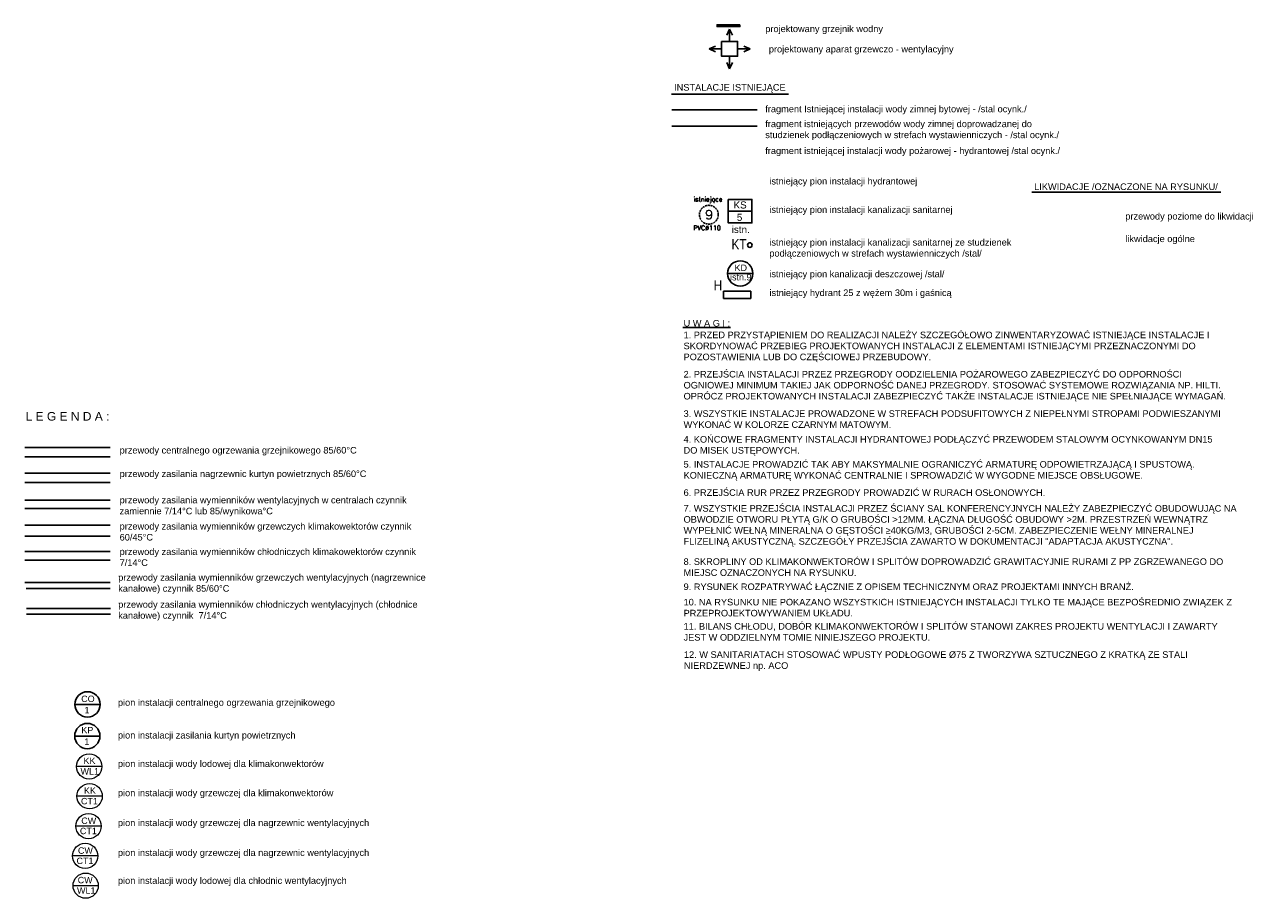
# Model space of a CAD drawing. Header units: centimetres. Extents: x -10702 to 24628, y -4437 to 19798.
# Tile 91 of 92: x 20301 to 24628, y 5100 to 8162. Entities that reach past the tile are written whole.
import ezdxf
from ezdxf.enums import TextEntityAlignment as Align

# ---------------------------------------------------------------- set-up
doc = ezdxf.new("R2010")
doc.units = ezdxf.units.CM
doc.linetypes.add('HIDDEN', pattern=[9.525, 6.35, -3.175])
for name, color, linetype in [('KJP_CO_g_powrót', 1, '05_centralne_ogrz_pow'), ('KJP_CO_g_zasilanie', 1, '05_centralne_ogrz_zas'), ('KJP_CO_GRZEJNIKI', 6, 'Continuous'), ('KJP_CO_OPIS', 7, 'Continuous'), ('KJP_CT_centr_powrót', 6, '05_ciepło_technologiczne_pow'), ('KJP_CT_centr_zasilanie', 6, '05_ciepło_technologiczne_zas'), ('KJP_CTWL_centr went powrót', 74, '04_CTWL powrót ---- CTWLp ---- CTWLp ---- CTWLp ----'), ('KJP_CTWL_centr went_zasilanie', 74, '04_CTWL zasilanie ---- CTWLz ---- CTWLz ---- CTWLz ----'), ('KJP_HYDRANTY ISTNIEJĄCE', 110, 'Continuous'), ('KJP_INST I PIONY KS ISTNIEJĄCE', 40, 'HIDDEN'), ('KJP_ISTNIEJĄCA WODA ZIMNA', 140, 'Continuous'), ('KJP_ISTNIEJĄCA WODA ZIMNA DLA POZ.-1(A)', 111, 'Continuous'), ('KJP_ISTNIEJĄCE PIONY KAN TECHNOL.', 4, 'Continuous'), ('KJP_istniejące piony kanalizacji sanitarnej', 22, 'Continuous'), ('KJP_KURTYNY POWRÓT', 1, '05_kurtyna_pow'), ('KJP_KURTYNY ZASILANIE', 1, '05_kurtyna_zas'), ('KJP_OPISY LEGENDA', 2, 'Continuous'), ('KJP_PIONY OZNACZENIA', 2, 'Continuous'), ('KJP_RURY DESZCZÓWKI ISTNIEJĄCE', 210, 'Continuous')]:
    doc.layers.add(name, color=color, linetype=linetype)
for name, color, linetype, lineweight in [('KJP_CT_kk_powrót', 30, '04_CT_KOMF_POW', 25), ('KJP_CT_kk_zasil', 30, '04_CT_KOMF_ZAS', 25), ('KJP_URZĄDZENIA WENTYLACYJNE', 3, 'Continuous', 25), ('KJP_WL_centrale went._zasil', 5, '04_WL_ZAS', 25), ('KJP_WL_centrale went_powrót', 5, '04_WL_POW', 25), ('KJP_WL_kk zasil', 150, '04_WL_KOMF_ZAS', 25), ('KJP_WL_kk_powr', 150, '04_WL_KOMF_POW', 25)]:
    doc.layers.add(name, color=color, linetype=linetype, lineweight=lineweight)
doc.styles.add('Arial', font='arial.ttf')
doc.styles.add('EtykietaPow01', font='ARIALN.TTF')
doc.styles.add('ROMANS-50-CM', font='romans.shx', dxfattribs={"width": 0.8, "height": 10})
doc.linetypes.add('04_CT_KOMF_POW', pattern='A,100,-15,["CTKp",Standard,S=10,R=0,X=-10,Y=-5],-35', length=150)
doc.linetypes.add('04_CT_KOMF_ZAS', pattern='A,100,-15,["CTKz",Standard,S=10,R=0,X=-10,Y=-5],-35', length=150)
doc.linetypes.add('04_CTWL powrót ---- CTWLp ---- CTWLp ---- CTWLp ----', pattern='A,100,-15,["CTWLp",Standard,S=10,R=0,X=-10,Y=-5],-35', length=150)
doc.linetypes.add('04_CTWL zasilanie ---- CTWLz ---- CTWLz ---- CTWLz ----', pattern='A,100,-15,["CTWLz",Standard,S=10,R=0,X=-10,Y=-5],-35', length=150)
doc.linetypes.add('04_WL_KOMF_POW', pattern='A,100,-15,["WLKp",Standard,S=10,R=0,X=-10,Y=-5],-35', length=150)
doc.linetypes.add('04_WL_KOMF_ZAS', pattern='A,100,-15,["WLKz",Standard,S=10,R=0,X=-10,Y=-5],-35', length=150)
doc.linetypes.add('04_WL_POW', pattern='A,100,-15,["WLp",Standard,S=10,R=0,X=-10,Y=-5],-35', length=150)
doc.linetypes.add('04_WL_ZAS', pattern='A,100,-15,["WLz",Standard,S=10,R=0,X=-10,Y=-5],-35', length=150)
doc.linetypes.add('05_centralne_ogrz_pow', pattern='A,50,-15,["COp",Standard,S=10,R=0,X=-10,Y=-7.5],-35', length=100)
doc.linetypes.add('05_centralne_ogrz_zas', pattern='A,50,-15,["COz",Standard,S=10,R=0,X=-10,Y=-7.5],-35', length=100)
doc.linetypes.add('05_ciepło_technologiczne_pow', pattern='A,100,-15,["CTp",Standard,S=10,R=0,X=-10,Y=-5],-35', length=150)
doc.linetypes.add('05_ciepło_technologiczne_zas', pattern='A,100,-15,["CTz",Standard,S=10,R=0,X=-10,Y=-5],-35', length=150)
doc.linetypes.add('05_kurtyna_pow', pattern='A,50,-15,["KPp",Standard,S=10,R=0,X=-10,Y=-7.5],-35', length=100)
doc.linetypes.add('05_kurtyna_zas', pattern='A,50,-15,["KPz",Standard,S=10,R=0,X=-10,Y=-7.5],-35', length=100)
doc.linetypes.add('FENCELINE2', pattern='A,6.35,-2.54,[132,ltypeshp.shx,S=2.54,R=0,X=-2.54,Y=0],-2.54,25.4', length=36.83)

msp = doc.modelspace()

# ---------------------------------------------------------------- hatches: boundary and pattern name
at = {"layer": 'KJP_CO_GRZEJNIKI'}
msp.add_hatch(color=256, dxfattribs=at).paths.add_polyline_path([(22807.819, 8162.06), (22807.817, 8155.26), (22727.817, 8155.279), (22727.819, 8162.079)])

# ---------------------------------------------------------------- linework, layer by layer
at = {"layer": 'KJP_CO_g_powrót', "ltscale": 2}
msp.add_line((20301.368, 6647.239), (20600.703, 6647.239), dxfattribs=at)
at = {"layer": 'KJP_CO_g_zasilanie', "ltscale": 2}
msp.add_line((20301.368, 6679.508), (20600.703, 6679.508), dxfattribs=at)
at = {"layer": 'KJP_CO_GRZEJNIKI'}
msp.add_lwpolyline([(22807.819, 8162.06), (22807.817, 8155.26), (22727.817, 8155.279), (22727.819, 8162.079)], close=True, dxfattribs=at)
at = {"layer": 'KJP_CO_OPIS', "ltscale": 2}
msp.add_line((20565.932, 5779.476, 1290), (20477.26, 5779.476, 1290), dxfattribs=at)
at = {"layer": 'KJP_CO_OPIS', "ltscale": 1.5}
msp.add_circle((20521.596, 5779.476, 1290), 44.336, dxfattribs=at)
at = {"layer": 'KJP_CT_centr_powrót', "ltscale": 1.7}
msp.add_line((20306.368, 6185.276), (20600.703, 6185.276), dxfattribs=at)
at = {"layer": 'KJP_CT_centr_zasilanie', "ltscale": 1.7}
msp.add_line((20301.368, 6206.362), (20600.703, 6206.362), dxfattribs=at)
at = {"layer": 'KJP_CT_kk_powrót', "ltscale": 1.7}
msp.add_line((20301.368, 6369.314), (20600.703, 6369.314), dxfattribs=at)
at = {"layer": 'KJP_CT_kk_zasil', "ltscale": 1.7}
msp.add_line((20301.368, 6407.528), (20600.703, 6407.528), dxfattribs=at)
at = {"layer": 'KJP_CTWL_centr went powrót', "ltscale": 1.7}
msp.add_line((20301.368, 6465.872), (20600.703, 6465.872), dxfattribs=at)
at = {"layer": 'KJP_CTWL_centr went_zasilanie', "ltscale": 1.7}
msp.add_line((20301.368, 6495.196), (20600.703, 6495.196), dxfattribs=at)
at = {"layer": 'KJP_HYDRANTY ISTNIEJĄCE'}
msp.add_lwpolyline([(22750.48, 7202.541), (22750.48, 7227.541), (22845.48, 7227.541), (22845.48, 7202.541)], close=True, dxfattribs=at)
at = {"layer": 'KJP_INST I PIONY KS ISTNIEJĄCE'}
msp.add_circle((22698.873, 7495.907, -804), 33, dxfattribs=at)
at = {"layer": 'KJP_ISTNIEJĄCA WODA ZIMNA', "ltscale": 2}
msp.add_line((22868.2, 7864.184), (22568.865, 7864.184), dxfattribs=at)
at = {"layer": 'KJP_ISTNIEJĄCA WODA ZIMNA DLA POZ.-1(A)', "linetype": 'FENCELINE2', "ltscale": 2}
msp.add_line((22568.865, 7805.812), (22868.2, 7805.812), dxfattribs=at)
at = {"layer": 'KJP_ISTNIEJĄCE PIONY KAN TECHNOL.'}
msp.add_circle((22842.612, 7389.556), 8, dxfattribs=at)
at = {"layer": 'KJP_istniejące piony kanalizacji sanitarnej', "ltscale": 2}
msp.add_line((22849.602, 7508.383, 400.2), (22767.102, 7508.383, 400.2), dxfattribs=at)
at = {"layer": 'KJP_istniejące piony kanalizacji sanitarnej', "elevation": -174}
msp.add_lwpolyline([(22767.102, 7549.615), (22849.602, 7549.615), (22849.602, 7467.115), (22767.102, 7467.115)], close=True, dxfattribs=at)
at = {"layer": 'KJP_KURTYNY POWRÓT', "ltscale": 2}
msp.add_line((20301.368, 6590.368), (20600.703, 6590.368), dxfattribs=at)
at = {"layer": 'KJP_KURTYNY ZASILANIE', "ltscale": 2}
msp.add_line((20301.368, 6556.901), (20600.703, 6556.901), dxfattribs=at)
at = {"layer": 'KJP_KURTYNY ZASILANIE', "color": 2, "linetype": 'Continuous', "ltscale": 2}
msp.add_line((20565.238, 5668.506), (20476.566, 5668.506), dxfattribs=at)
at = {"layer": 'KJP_KURTYNY ZASILANIE', "color": 2, "linetype": 'Continuous'}
msp.add_circle((20520.902, 5668.506), 44.336, dxfattribs=at)
at = {"layer": 'KJP_OPISY LEGENDA'}
for p, q in [((22568.391, 7918.531), (22977.851, 7918.531)), ((23830.682, 7574.497), (24493.097, 7574.497)), ((22607.259, 7100.2), (22774.323, 7100.2))]:
    msp.add_line(p, q, dxfattribs=at)
at = {"layer": 'KJP_PIONY OZNACZENIA', "lineweight": 0, "ltscale": 2}
for p, q in [((20571.707, 5561.848), (20483.035, 5561.848)), ((20573.293, 5457.506), (20484.621, 5457.506)), ((20569.456, 5352.917), (20480.784, 5352.917)), ((20557.649, 5248.255), (20468.977, 5248.255)), ((20559.352, 5144.038), (20470.68, 5144.038))]:
    msp.add_line(p, q, dxfattribs=at)
at = {"layer": 'KJP_PIONY OZNACZENIA', "lineweight": 0, "ltscale": 0.5}
for centre in [(20527.371, 5561.848), (20528.957, 5457.506), (20525.12, 5352.917), (20513.313, 5248.255), (20515.016, 5144.038)]:
    msp.add_circle(centre, 44.336, dxfattribs=at)
at = {"layer": 'KJP_RURY DESZCZÓWKI ISTNIEJĄCE', "ltscale": 2}
msp.add_line((22853.307, 7290.012), (22764.635, 7290.012), dxfattribs=at)
at = {"layer": 'KJP_RURY DESZCZÓWKI ISTNIEJĄCE'}
msp.add_circle((22808.971, 7290.012), 44.336, dxfattribs=at)
at = {"layer": 'KJP_URZĄDZENIA WENTYLACYJNE', "ltscale": 2}
for p, q in [((22771.687, 8146.775), (22761.65, 8125.052)), ((22771.687, 8103.276), (22771.687, 8146.775)), ((22771.687, 8146.775), (22781.725, 8125.052)), ((22700.188, 8077.276), (22721.911, 8087.313)), ((22743.687, 8077.276), (22700.188, 8077.276)), ((22700.188, 8077.276), (22721.911, 8067.238)), ((22771.687, 8051.276), (22771.687, 8007.777)), ((22799.687, 8077.276), (22843.187, 8077.276)), ((22843.187, 8077.276), (22821.463, 8087.313)), ((22843.187, 8077.276), (22821.463, 8067.238)), ((22771.687, 8007.777), (22761.65, 8029.5)), ((22771.687, 8007.777), (22781.725, 8029.5))]:
    msp.add_line(p, q, dxfattribs=at)
at = {"layer": 'KJP_URZĄDZENIA WENTYLACYJNE'}
msp.add_lwpolyline([(22743.687, 8103.276), (22799.687, 8103.276), (22799.687, 8051.276), (22743.687, 8051.276)], close=True, dxfattribs=at)
at = {"layer": 'KJP_WL_centrale went._zasil', "ltscale": 1.7}
msp.add_line((20307.61, 6115.544), (20601.946, 6115.544), dxfattribs=at)
at = {"layer": 'KJP_WL_centrale went_powrót', "ltscale": 1.7}
msp.add_line((20307.61, 6096.309), (20601.946, 6096.309), dxfattribs=at)
at = {"layer": 'KJP_WL_kk zasil', "ltscale": 1.7}
msp.add_line((20301.368, 6285.38), (20600.703, 6285.38), dxfattribs=at)
at = {"layer": 'KJP_WL_kk_powr', "ltscale": 1.7}
msp.add_line((20301.368, 6315.87), (20600.703, 6315.87), dxfattribs=at)

# ---------------------------------------------------------------- texts
at = {"layer": 'KJP_CO_OPIS', "ltscale": 1.5, "style": 'Arial'}
for s, height, p in [('CO', 22.5032, (20499.353, 5787.695, 1290)), ('1', 22.503, (20510.956, 5748.387, 1290))]:
    msp.add_text(s, height=height, dxfattribs=at).set_placement(p)
at = {"layer": 'KJP_HYDRANTY ISTNIEJĄCE', "style": 'EtykietaPow01'}
msp.add_attdef('H', text='001', height=36, dxfattribs=at).set_placement((22730.812, 7248.368, -660), align=Align.MIDDLE)
at = {"layer": 'KJP_INST I PIONY KS ISTNIEJĄCE', "attachment_point": 1, "style": 'ROMANS-50-CM'}
for s, insert, char_height, width in [('{\\W1;istniejące}', (22645.433, 7558.14, -678), 16, 223.69832), ('{\\W1;9}', (22685.868, 7512.068, -1812), 32, 447.39664), ('{\\W1;PVC%%C110}', (22644.754, 7457.624, -1308), 16, 223.69832)]:
    msp.add_mtext(s, dxfattribs=dict(at, insert=insert, char_height=char_height, width=width))
at = {"layer": 'KJP_ISTNIEJĄCE PIONY KAN TECHNOL.', "insert": (22778.327, 7410.29, 30), "char_height": 36, "width": 92.68342, "attachment_point": 1, "style": 'EtykietaPow01'}
msp.add_mtext('KT', dxfattribs=at)
at = {"layer": 'KJP_istniejące piony kanalizacji sanitarnej', "style": 'Arial'}
for s, height, p in [('KS', 24.7536, (22785.224, 7517.779, 400.2)), ('5', 24.754, (22796.983, 7474.415, 400.2)), ('istn.', 24.7536, (22778.862, 7431.767, 17.4))]:
    msp.add_text(s, height=height, dxfattribs=at).set_placement(p)
at = {"layer": 'KJP_KURTYNY ZASILANIE', "color": 2, "linetype": 'Continuous', "style": 'Arial'}
for s, height, p in [('KP', 22.5032, (20499.959, 5678.107)), ('1', 22.503, (20510.263, 5637.418))]:
    msp.add_text(s, height=height, dxfattribs=at).set_placement(p)
at = {"layer": 'KJP_OPISY LEGENDA', "attachment_point": 1, "style": 'Arial'}
for s, insert, char_height, width in [('projektowany grzejnik wodny ', (22896.596, 8159.152, 1412.55), 23.1, 1088.32977), ('projektowany aparat grzewczo - wentylacyjny', (22909.119, 8087.954, 1412.55), 23.1, 1088.32977), ('INSTALACJE ISTNIEJĄCE', (22577.131, 7953.905, 1412.55), 23.1, 1041.57408), ('fragment Istniejącej instalacji wody zimnej bytowej - /stal ocynk./', (22896.596, 7878.269, 1412.55), 23.1, 1088.32977), ('fragment istniejących przewodów wody zimnej doprowadzanej do studzienek podłączeniowych w strefach wystawienniczych - /stal ocynk./', (22896.596, 7825.983, 1412.55), 23.1, 1088.32977), ('fragment istniejącej instalacji wody pożarowej - hydrantowej /stal ocynk./', (22896.596, 7731.758, 1412.55), 23.1, 1088.32977), ('istniejący pion instalacji hydrantowej', (22910.861, 7625.077, 1412.55), 23.1, 1041.57408), ('LIKWIDACJE /OZNACZONE NA RYSUNKU/', (23838.819, 7605.613, 1412.55), 23.1, 1041.57408), ('istniejący pion instalacji kanalizacji sanitarnej', (22910.861, 7525.437, 1412.55), 23.1, 1041.57408), ('przewody poziome do likwidacji', (24158.284, 7502.198, 1412.55), 23.1, 1088.32977), ('istniejący pion instalacji kanalizacji sanitarnej ze studzienek podłączeniowych w strefach wystawienniczych /stal/', (22910.861, 7410.786, 1412.55), 23.1, 1041.57408), ('likwidacje ogólne', (24158.284, 7423.082, 1412.55), 23.1, 1088.32977), ('istniejący pion kanalizacji deszczowej /stal/', (22910.861, 7299.891, 1412.55), 23.1, 1041.57408), ('istniejący hydrant 25 z wężem 30m i gaśnicą', (22911.377, 7233.871, 1412.55), 23.1, 1041.57408), ('U W A G I :', (22610.315, 7127.143, 1412.55), 23.1, 1088.32977), ('1. PRZED PRZYSTĄPIENIEM DO REALIZACJI NALEŻY SZCZEGÓŁOWO ZINWENTARYZOWAĆ ISTNIEJĄCE INSTALACJE I SKORDYNOWAĆ PRZEBIEG PROJEKTOWANYCH INSTALACJI Z ELEMENTAMI ISTNIEJĄCYMI PRZEZNACZONYMI DO POZOSTAWIENIA LUB DO CZĘŚCIOWEJ PRZEBUDOWY. ', (22610.315, 7086.109, 1412.55), 23.1, 1912.91529), ('2. PRZEJŚCIA INSTALACJI PRZEZ PRZEGRODY OODZIELENIA POŻAROWEGO ZABEZPIECZYĆ DO ODPORNOŚCI OGNIOWEJ MINIMUM TAKIEJ JAK ODPORNOŚĆ DANEJ PRZEGRODY. STOSOWAĆ SYSTEMOWE ROZWIĄZANIA NP. HILTI.  OPRÓCZ PROJEKTOWANYCH INSTALACJI ZABEZPIECZYĆ TAKŻE INSTALACJE ISTNIEJĄCE NIE SPEŁNIAJĄCE WYMAGAŃ. ', (22610.315, 6948.434, 1412.55), 23.1, 1912.91529), ('L E G E N D A :', (20304.576, 6804.322, 1836.315), 30.03, 1354.04631), ('3. WSZYSTKIE INSTALACJE PROWADZONE W STREFACH PODSUFITOWYCH Z NIEPEŁNYMI STROPAMI PODWIESZANYMI WYKONAĆ W KOLORZE CZARNYM MATOWYM.', (22610.315, 6810.327, 1412.55), 23.1, 1960.74249), ('4. KOŃCOWE FRAGMENTY INSTALACJI HYDRANTOWEJ PODŁĄCZYĆ PRZEWODEM STALOWYM OCYNKOWANYM DN15 DO MISEK USTĘPOWYCH.', (22610.315, 6720.222, 1412.55), 23.1, 1867.08079), ('przewody centralnego ogrzewania grzejnikowego 85/60%%DC ', (20634.065, 6681.996, 1412.55), 23.1, 1088.32977), ('5. INSTALACJE PROWADZIĆ TAK ABY MAKSYMALNIE OGRANICZYĆ ARMATURĘ ODPOWIETRZAJĄCĄ I SPUSTOWĄ. KONIECZNĄ ARMATURĘ WYKONAĆ CENTRALNIE I SPROWADZIĆ W WYGODNE MIEJSCE OBSŁUGOWE. ', (22610.315, 6632.538, 1412.55), 23.1, 1863.09493), ('przewody zasilania nagrzewnic kurtyn powietrznych 85/60%%DC ', (20634.065, 6599.456, 1412.55), 23.1, 1088.32977), ('6. PRZEJŚCIA RUR PRZEZ PRZEGRODY PROWADZIĆ W RURACH OSŁONOWYCH.', (22610.315, 6533.442, 1412.55), 23.1, 1819.25358), ('przewody zasilania wymienników wentylacyjnych w centralach czynnik zamiennie 7/14%%DC lub 85/wynikowa%%DC ', (20634.065, 6507.329, 1412.55), 23.1, 1088.32977), ('7. WSZYSTKIE PRZEJŚCIA INSTALACJI PRZEZ ŚCIANY SAL KONFERENCYJNYCH NALEŻY ZABEZPIECZYĆ OBUDOWUJĄC NA OBWODZIE OTWORU PŁYTĄ G/K O GRUBOŚCI >12MM. ŁĄCZNA DŁUGOŚĆ OBUDOWY >2M. PRZESTRZEŃ WEWNĄTRZ WYPEŁNIĆ WEŁNĄ MINERALNA O GĘSTOŚCI ≥40KG/M3, GRUBOŚCI 2-5CM. ZABEZPIECZENIE WEŁNY MINERALNEJ FLIZELINĄ AKUSTYCZNĄ. SZCZEGÓŁY PRZEJŚCIA ZAWARTO W DOKUMENTACJI "ADAPTACJA AKUSTYCZNA".', (22610.315, 6478.029, 1412.55), 23.1, 1942.80723), ('przewody zasilania wymienników grzewczych klimakowektorów czynnik  60/45%%DC ', (20634.065, 6415.467, 1412.55), 23.1, 1088.32977), ('przewody zasilania wymienników chłodniczych klimakowektorów czynnik  7/14%%DC', (20634.065, 6326.507, 1412.55), 23.1, 1088.32977), ('8. SKROPLINY OD KLIMAKONWEKTORÓW I SPLITÓW DOPROWADZIĆ GRAWITACYJNIE RURAMI Z PP ZGRZEWANEGO DO MIEJSC OZNACZONYCH NA RYSUNKU. ', (22610.315, 6291.47, 1412.55), 23.1, 1942.80723), ('przewody zasilania wymienników grzewczych wentylacyjnych (nagrzewnice kanałowe) czynnik 85/60%%DC ', (20629.099, 6236.086, 1412.55), 23.1, 1088.32977), ('9. RYSUNEK ROZPATRYWAĆ ŁĄCZNIE Z OPISEM TECHNICZNYM ORAZ PROJEKTAMI INNYCH BRANŻ.', (22610.315, 6203.36, 1412.55), 23.1, 1916.9007), ('przewody zasilania wymienników chłodniczych wentylacyjnych (chłodnice kanałowe) czynnik  7/14%%DC ', (20629.099, 6141.415, 1412.55), 23.1, 1088.32977), ('10. NA RYSUNKU NIE POKAZANO WSZYSTKICH ISTNIEJĄCYCH INSTALACJI TYLKO TE MAJĄCE BEZPOŚREDNIO ZWIĄZEK Z PRZEPROJEKTOWYWANIEM UKŁADU.', (22610.315, 6149.471, 1412.55), 23.1, 1942.80723), ('11. BILANS CHŁODU, DOBÓR KLIMAKONWEKTORÓW I SPLITÓW STANOWI ZAKRES PROJEKTU WENTYLACJI I ZAWARTY JEST W ODDZIELNYM TOMIE NINIEJSZEGO PROJEKTU.', (22610.315, 6064.654, 1412.55), 23.1, 1942.80723), ('12. W SANITARIATACH STOSOWAĆ WPUSTY PODŁOGOWE %%C75 Z TWORZYWA SZTUCZNEGO Z KRATKĄ ZE STALI NIERDZEWNEJ np. ACO ', (22611.546, 5965.616, 1412.55), 23.1, 1942.80723), ('pion instalacji centralnego ogrzewania grzejnikowego', (20628.066, 5797.524, 1412.55), 23.1, 1041.57408), ('pion instalacji zasilania kurtyn powietrznych', (20628.066, 5682.966, 1412.55), 23.1, 1041.57408), ('pion instalacji wody lodowej dla klimakonwektorów', (20628.066, 5583.248, 1412.55), 23.1, 1041.57408), ('pion instalacji wody grzewczej dla klimakonwektorów', (20628.066, 5480.857, 1412.55), 23.1, 1041.57408), ('pion instalacji wody grzewczej dla nagrzewnic wentylacyjnych', (20628.066, 5375.956, 1412.55), 23.1, 1041.57408), ('pion instalacji wody grzewczej dla nagrzewnic wentylacyjnych', (20628.066, 5271.293, 1412.55), 23.1, 1041.57408), ('pion instalacji wody lodowej dla chłodnic wentylacyjnych', (20628.066, 5173.37, 1412.55), 23.1, 1041.57408)]:
    msp.add_mtext(s, dxfattribs=dict(at, insert=insert, char_height=char_height, width=width))
at = {"layer": 'KJP_PIONY OZNACZENIA', "lineweight": 0, "ltscale": 0.5, "style": 'Arial'}
for s, p in [('KK', (20507.445, 5570.391)), ('WL1', (20497.04, 5533.455)), ('CT1', (20498.626, 5429.112)), ('KK', (20509.031, 5466.048))]:
    msp.add_text(s, height=22.5032, dxfattribs=at).set_placement(p)
for s, p in [('CW', (20499.744, 5360.469)), ('CT1', (20494.789, 5324.524)), ('CW', (20487.938, 5255.807)), ('CT1', (20482.982, 5219.861)), ('CW', (20487.183, 5152.401)), ('WL1', (20484.686, 5115.645))]:
    msp.add_text(s, height=22.5032, rotation=360, dxfattribs=at).set_placement(p)
at = {"layer": 'KJP_RURY DESZCZÓWKI ISTNIEJĄCE', "style": 'Arial'}
for s, p in [('KD', (22789.044, 7298.554)), ('istn.9', (22773.139, 7265.617))]:
    msp.add_text(s, height=22.5032, dxfattribs=at).set_placement(p)

doc.saveas('drawing.dxf')
